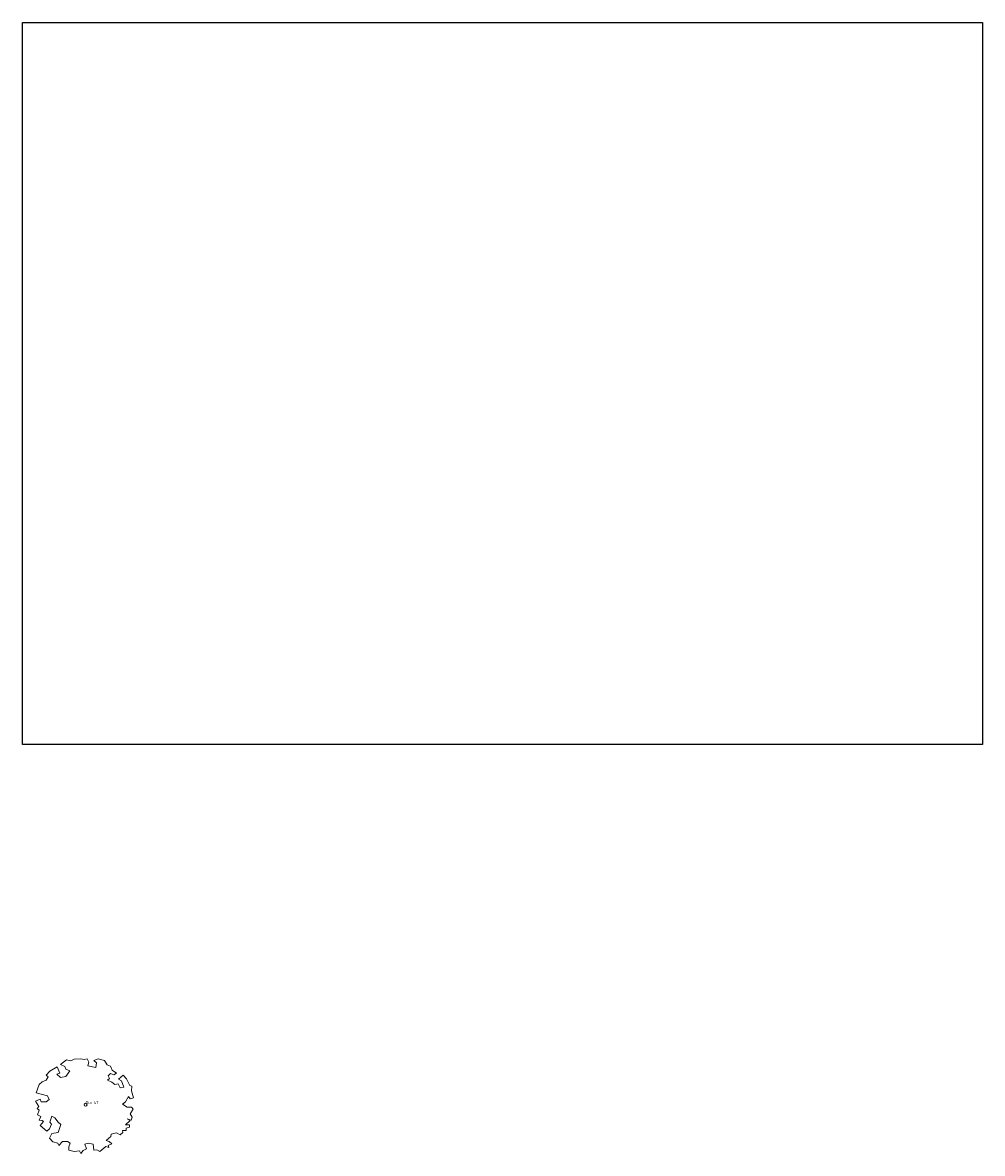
# Model space of a CAD drawing. Header units: metres. Extents: x 252743 to 254903, y 592696 to 593766.
# Tile 120 of 174: x 254796 to 254903, y 593111 to 593238. Entities that reach past the tile are written whole.
import ezdxf
from ezdxf.enums import TextEntityAlignment as Align

# ---------------------------------------------------------------- set-up
doc = ezdxf.new("R2010")
doc.units = ezdxf.units.M
doc.layers.add('ALGEMEEN KADER', color=7, linetype='Continuous')
doc.layers.add('B-WE-GR-BOOM-S2', color=8, linetype='Continuous', lineweight=9)
doc.layers.add('B-WE-GR-BOOM_STAMDIAMETER-T', color=7, linetype='Continuous', lineweight=25)
doc.layers.get('0').freeze()
doc.styles.add('NLCS-ISO', font='txt')
picture_1 = doc.add_image_def('image1.jpg', size_in_pixel=(1058, 796))

# ---------------------------------------------------------------- blocks, each defined once
blk = doc.blocks.new('SGR-BOOM_06_ST')
at = {"linetype": 'Continuous', "flags": 128}
blk.add_lwpolyline([(2.7, 3.52), (2.53, 3.94), (2.2, 4.06), (1.94, 4.52), (1.27, 4.69), (0.86, 4.52), (1.11, 4.27), (1.06, 3.81), (0.23, 3.98), (0.35, 4.32), (0.18, 4.69), (-0.15, 4.61), (-0.49, 4.69), (-1.15, 4.65), (-1.49, 4.48), (-1.95, 4.57), (-2.54, 4.11), (-2.12, 3.9), (-1.99, 3.64), (-1.58, 3.44), (-1.99, 2.89), (-2.54, 2.77), (-2.92, 3.1), (-2.62, 3.22), (-2.87, 3.86), (-3.63, 3.43), (-4, 3.02), (-3.79, 2.85), (-4, 2.51), (-4.42, 2.35), (-4.72, 2.05), (-5.01, 1.21), (-3.88, 0.92), (-3.71, 0.54), (-4, 0.29), (-4.51, 0.29), (-4.6, 0.56), (-5.09, 0.38), (-4.76, -0.17), (-4.93, -0.38), (-4.72, -0.54), (-4.88, -1.01), (-4.53, -1.18), (-4.72, -1.55), (-4.42, -1.59), (-4.29, -1.71), (-4.62, -2.11), (-3.92, -2.68), (-3.67, -2.43), (-3.46, -1.97), (-3.63, -1.76), (-3.42, -1.17), (-3.12, -1.34), (-2.79, -1.76), (-2.5, -2.01), (-2.79, -2.81), (-3.42, -2.93), (-3.67, -3.39), (-3.33, -3.77), (-2.83, -3.9), (-2.77, -4.02), (-2.71, -4.15), (-2.33, -3.73), (-1.83, -3.73), (-1.57, -3.9), (-1.7, -4.27), (-1.7, -4.61), (-1.15, -4.74), (-0.61, -4.69), (-0.49, -4.94), (-0.23, -4.65), (0.1, -4.48), (-0.06, -4.01), (0.27, -3.9), (0.77, -4.02), (0.86, -4.61), (1.15, -4.57), (1.44, -4.74), (2.07, -4.23), (2.37, -4.36), (2.32, -4.15), (2.66, -3.98), (2.41, -3.73), (2.11, -3.64), (2.57, -3.23), (2.62, -2.98), (3.16, -2.85), (3.54, -3.06), (3.79, -2.81), (3.77, -2.63), (4.12, -2.63), (4.12, -2.39), (4.46, -2.26), (4.46, -2.05), (4.08, -2.05), (4.54, -1.59), (4.25, -1.42), (4.63, -1.55), (4.75, -1.26), (4.54, -0.92), (4.84, -0.46), (4.67, -0.25), (4.25, -0.25), (3.75, 0.08), (4.08, 0.29), (4.38, 0.84), (4.54, 0.59), (4.88, 0.71), (4.67, 1.43), (4.71, 1.89), (4.5, 1.97), (4.16, 2.64), (3.83, 3.01), (3.37, 2.6), (3.66, 2.43), (3.91, 1.8), (3.54, 1.72), (3.33, 2.14), (2.99, 2.05), (2.66, 2.31), (2.24, 2.51), (2.45, 2.68), (2.32, 2.93), (2.53, 3.18), (2.87, 3.06), (3.16, 3.23)], close=True, dxfattribs=at)
blk.add_circle((0, 0), 0.15)
at = {"layer": 'B-WE-GR-BOOM_STAMDIAMETER-T', "style": 'NLCS-ISO'}
blk.add_attdef('STAMDIAMETER', text='', height=0.3, dxfattribs=at).set_placement((0, 0), align=Align.BOTTOM_LEFT)

msp = doc.modelspace()

# ---------------------------------------------------------------- block references
at = {"layer": 'B-WE-GR-BOOM-S2'}
ref = msp.add_blockref('SGR-BOOM_06_ST', (254802.821, 593116.405), dxfattribs=dict(at, xscale=1.1, yscale=1.1, zscale=1.1))
ref.add_attrib('STAMDIAMETER', 'Dia 47', dxfattribs={"layer": 'B-WE-GR-BOOM_STAMDIAMETER-T', "height": 0.33, "style": 'NLCS-ISO'}).set_placement((254802.821, 593116.405), align=Align.BOTTOM_LEFT)

# ---------------------------------------------------------------- pictures from other files: only their frames are drawn
at = {"layer": 'ALGEMEEN KADER'}
image = msp.add_image(picture_1, insert=(254795.782, 593156.72), size_in_units=(107.397, 80.801), dxfattribs=at)
image.dxf.flags = 7

doc.saveas('drawing.dxf')
